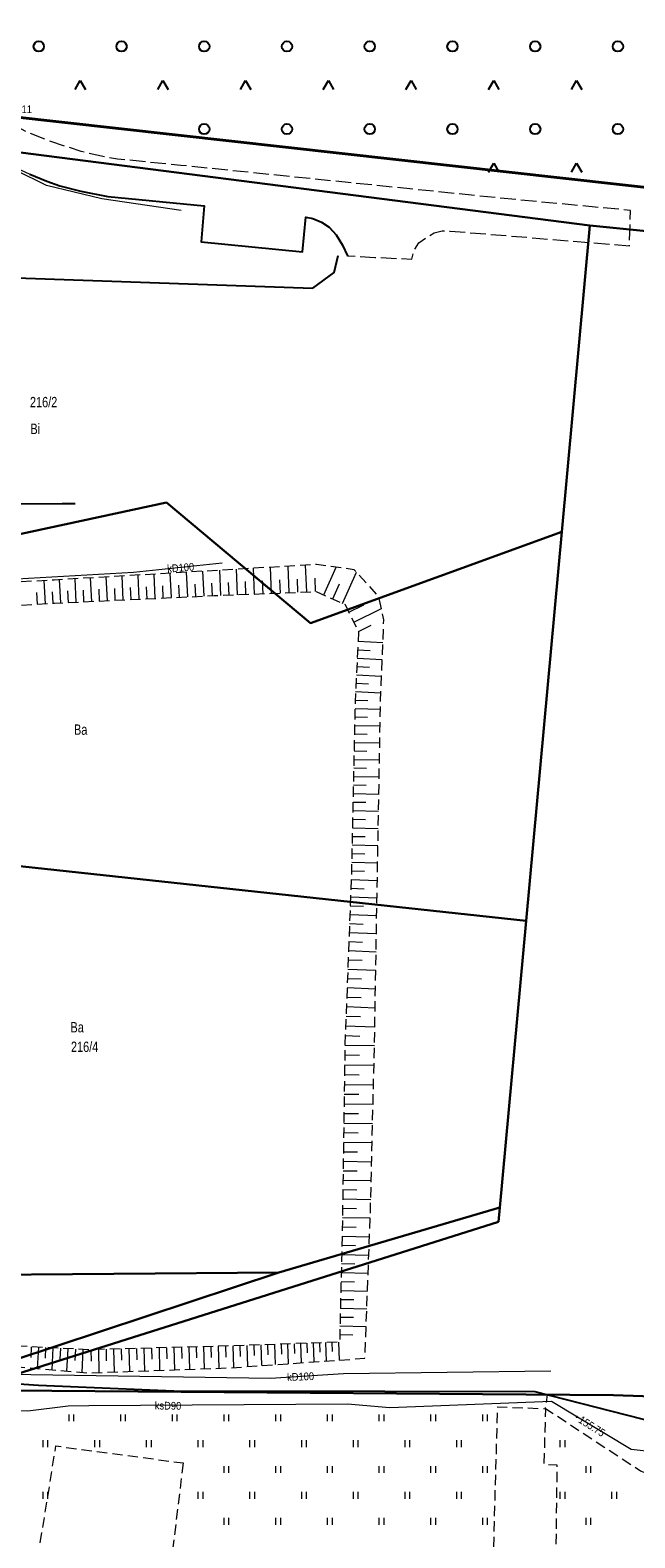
# Model space of a CAD drawing. Header units: metres. Extents: x 5548743 to 5556416, y 5707500 to 5714000.
# Tile 70 of 203: x 5554705 to 5554793, y 5709440 to 5709659. Entities that reach past the tile are written whole.
import ezdxf
from ezdxf.enums import TextEntityAlignment as Align

# ---------------------------------------------------------------- set-up
doc = ezdxf.new("R2010")
doc.units = ezdxf.units.M
doc.header["$MEASUREMENT"] = 0
for name, pattern in [('1.5_0.75', [2.25, 1.5, -0.75]), ('2.25_0.75', [3, 2.25, -0.75]), ('219-1000', [0])]:
    doc.linetypes.add(name, pattern=pattern)
doc.layers.get('0').update_dxf_attribs({"color": 2, "linetype": 'CONTINUOUS', "lineweight": 5})
for name, color, linetype in [('000 Inne (niezydentyfikowane)', 7, 'CONTINUOUS'), ('203-punkt graniczny-Atr104', 7, 'CONTINUOUS'), ('210-oznaczenie konturu użytku gruntowego', 7, 'CONTINUOUS'), ('211-numer działki ewidencyjnej', 7, 'CONTINUOUS'), ('216-obręb ewidencyjny', 7, 'CONTINUOUS'), ('217-kontur klasyfikacyjny', 7, 'CONTINUOUS'), ('218-kontur użytku gruntowego', 7, 'CONTINUOUS'), ('219-działka ewidencyjna', 7, 'CONTINUOUS'), ('jezdnia', 7, 'CONTINUOUS'), ('krawężnik', 7, 'CONTINUOUS'), ('ogrodzenie trwałe', 7, 'CONTINUOUS'), ('przewód kanalizacyjny', 7, 'CONTINUOUS'), ('przewód kanalizacyjny-Atr1', 7, 'CONTINUOUS'), ('przewód telekomunikacyjny podziemny', 7, 'CONTINUOUS'), ('rzedna', 7, 'CONTINUOUS'), ('rzedna-Atr2', 7, 'CONTINUOUS'), ('skarpa nieumocniona', 7, 'CONTINUOUS'), ('teren zalesiony', 7, 'CONTINUOUS'), ('trawnik', 7, 'CONTINUOUS')]:
    doc.layers.add(name, color=color, linetype=linetype)
doc.styles.get("Standard").update_dxf_attribs({"font": 'Working1250', "width": 0.75})
doc.linetypes.add('902-1000', pattern='A,5,0,[1,ksztalty.shx,S=1,R=0,X=0,Y=0],5', length=10)

# ---------------------------------------------------------------- blocks, each defined once
blk = doc.blocks.new('OTZK3')
at = {"color": 0, "linetype": 'Continuous'}
for p, q in [((-0.75, -0.433), (0, 0.866)), ((0, 0.866), (0.75, -0.433))]:
    blk.add_line(p, q, dxfattribs=at)
blk = doc.blocks.new('OTZK1')
at = {"color": 0, "linetype": 'Continuous'}
blk.add_circle((0, 0), 0.75, dxfattribs=at)
blk = doc.blocks.new('TU04')
at = {"color": 0, "linetype": 'Continuous', "lineweight": 13}
for p, q in [((0, 0), (0, 1)), ((0.7, 0), (0.7, 1))]:
    blk.add_line(p, q, dxfattribs=at)
blk = doc.blocks.new('PW01')
at = {"linetype": 'Continuous', "lineweight": 13}
h = blk.add_hatch(color=0, dxfattribs=at)
edge = h.paths.add_edge_path()
edge.add_arc((0, 0), 0.18, 0, 360)

msp = doc.modelspace()

# ---------------------------------------------------------------- linework, layer by layer
at = {"layer": '000 Inne (niezydentyfikowane)', "color": 252, "linetype": 'Continuous', "lineweight": 18, "flags": 128}
for points in [[(5554723.58, 5709576.35), (5554723.41, 5709579.87)], [(5554725.93, 5709576.46), (5554725.76, 5709580.01)], [(5554728.29, 5709576.57), (5554728.13, 5709580.15)], [(5554730.68, 5709576.68), (5554730.51, 5709580.29)], [(5554733.09, 5709576.79), (5554732.94, 5709580.43)], [(5554735.52, 5709576.88), (5554735.37, 5709580.57)], [(5554737.98, 5709576.98), (5554737.83, 5709580.72)], [(5554740.47, 5709577.08), (5554740.32, 5709580.87)], [(5554743, 5709577.18), (5554742.85, 5709581.02)], [(5554745.56, 5709577.28), (5554745.4, 5709581.17)], [(5554748.04, 5709576.85), (5554749.84, 5709580.87)], [(5554750.77, 5709575.63), (5554752.79, 5709580.15)], [(5554707.65, 5709575.58), (5554707.45, 5709578.93)], [(5554709.88, 5709575.7), (5554709.72, 5709579.06)], [(5554712.12, 5709575.81), (5554711.96, 5709579.19)], [(5554714.37, 5709575.91), (5554714.21, 5709579.32)], [(5554715.51, 5709575.97), (5554715.43, 5709577.68)], [(5554716.65, 5709576.02), (5554716.49, 5709579.46)], [(5554717.79, 5709576.08), (5554717.71, 5709577.8)], [(5554718.94, 5709576.13), (5554718.78, 5709579.59)], [(5554720.09, 5709576.18), (5554720.01, 5709577.92)], [(5554721.25, 5709576.24), (5554721.09, 5709579.73)], [(5554722.41, 5709576.29), (5554722.33, 5709578.05)], [(5554724.75, 5709576.4), (5554724.67, 5709578.17)], [(5554727.11, 5709576.51), (5554727.02, 5709578.29)], [(5554729.49, 5709576.62), (5554729.4, 5709578.42)], [(5554731.88, 5709576.74), (5554731.8, 5709578.55)], [(5554734.3, 5709576.84), (5554734.23, 5709578.67)], [(5554736.74, 5709576.93), (5554736.67, 5709578.79)], [(5554739.22, 5709577.03), (5554739.15, 5709578.91)], [(5554741.73, 5709577.13), (5554741.66, 5709579.04)], [(5554744.27, 5709577.23), (5554744.2, 5709579.16)], [(5554746.85, 5709577.34), (5554746.77, 5709579.29)], [(5554749.35, 5709576.27), (5554750.33, 5709578.47)], [(5554706.53, 5709575.52), (5554706.43, 5709577.19)], [(5554708.76, 5709575.65), (5554708.67, 5709577.32)], [(5554711, 5709575.76), (5554710.92, 5709577.44)], [(5554713.24, 5709575.86), (5554713.16, 5709577.56)], [(5554751.67, 5709574.35), (5554753.84, 5709575.43)], [(5554752.39, 5709572.9), (5554756.38, 5709574.88)], [(5554753.06, 5709571.54), (5554754.89, 5709572.45)], [(5554753, 5709570.15), (5554756.61, 5709569.97)], [(5554752.89, 5709567.68), (5554756.51, 5709567.5)], [(5554752.94, 5709568.89), (5554754.75, 5709568.81)], [(5554752.77, 5709565.26), (5554756.41, 5709565.08)], [(5554752.83, 5709566.47), (5554754.64, 5709566.38)], [(5554752.65, 5709562.82), (5554756.32, 5709562.65)], [(5554752.71, 5709564.04), (5554754.54, 5709563.95)], [(5554752.56, 5709560.38), (5554756.24, 5709560.3)], [(5554752.59, 5709561.6), (5554754.43, 5709561.52)], [(5554752.53, 5709559.15), (5554754.38, 5709559.11)], [(5554752.48, 5709556.69), (5554754.33, 5709556.65)], [(5554752.51, 5709557.92), (5554756.2, 5709557.84)], [(5554752.43, 5709554.23), (5554754.28, 5709554.19)], [(5554752.45, 5709555.46), (5554756.15, 5709555.38)], [(5554752.37, 5709551.76), (5554754.23, 5709551.72)], [(5554752.4, 5709552.99), (5554756.11, 5709552.91)], [(5554752.32, 5709549.28), (5554754.18, 5709549.24)], [(5554752.35, 5709550.52), (5554756.07, 5709550.44)], [(5554752.29, 5709548.04), (5554756.02, 5709547.96)], [(5554752.24, 5709545.56), (5554755.98, 5709545.48)], [(5554752.27, 5709546.8), (5554754.13, 5709546.76)], [(5554752.19, 5709543.07), (5554755.93, 5709542.98)], [(5554752.21, 5709544.31), (5554754.08, 5709544.27)], [(5554752.13, 5709540.57), (5554755.89, 5709540.49)], [(5554752.16, 5709541.82), (5554754.03, 5709541.78)], [(5554752.1, 5709539.32), (5554753.98, 5709539.28)], [(5554752.05, 5709536.81), (5554753.93, 5709536.77)], [(5554752.08, 5709538.07), (5554755.84, 5709537.98)], [(5554751.96, 5709534.3), (5554753.87, 5709534.23)], [(5554752.01, 5709535.56), (5554755.79, 5709535.41)], [(5554751.87, 5709531.75), (5554753.8, 5709531.68)], [(5554751.92, 5709533.03), (5554755.75, 5709532.88)], [(5554751.82, 5709530.47), (5554755.71, 5709530.32)], [(5554751.72, 5709527.87), (5554755.66, 5709527.72)], [(5554751.77, 5709529.18), (5554753.73, 5709529.1)], [(5554751.62, 5709525.24), (5554755.62, 5709525.09)], [(5554751.67, 5709526.56), (5554753.65, 5709526.49)], [(5554751.57, 5709523.91), (5554753.58, 5709523.84)], [(5554751.47, 5709521.22), (5554753.51, 5709521.15)], [(5554751.52, 5709522.57), (5554755.57, 5709522.42)], [(5554751.41, 5709519.87), (5554755.52, 5709519.71)], [(5554751.31, 5709517.12), (5554755.48, 5709516.96)], [(5554751.36, 5709518.5), (5554753.43, 5709518.42)], [(5554751.2, 5709514.34), (5554755.43, 5709514.18)], [(5554751.26, 5709515.74), (5554753.35, 5709515.66)], [(5554751.15, 5709512.94), (5554753.28, 5709512.85)], [(5554751.08, 5709510.1), (5554753.21, 5709510.07)], [(5554751.1, 5709511.52), (5554755.38, 5709511.46)], [(5554751.06, 5709508.67), (5554755.31, 5709508.61)], [(5554751.02, 5709505.84), (5554755.25, 5709505.78)], [(5554751.04, 5709507.25), (5554753.16, 5709507.22)], [(5554751, 5709504.43), (5554753.1, 5709504.4)], [(5554750.96, 5709501.62), (5554753.05, 5709501.59)], [(5554750.98, 5709503.02), (5554755.18, 5709502.96)], [(5554750.94, 5709500.22), (5554755.11, 5709500.16)], [(5554750.9, 5709497.44), (5554755.04, 5709497.38)], [(5554750.92, 5709498.83), (5554753, 5709498.8)], [(5554750.86, 5709494.68), (5554754.97, 5709494.62)], [(5554750.88, 5709496.06), (5554752.94, 5709496.03)], [(5554750.84, 5709493.31), (5554752.89, 5709493.28)], [(5554750.8, 5709490.57), (5554752.84, 5709490.54)], [(5554750.82, 5709491.94), (5554754.91, 5709491.88)], [(5554750.78, 5709489.21), (5554754.84, 5709489.15)], [(5554750.74, 5709486.5), (5554754.77, 5709486.45)], [(5554750.76, 5709487.86), (5554752.78, 5709487.83)], [(5554750.68, 5709483.82), (5554754.67, 5709483.73)], [(5554750.71, 5709485.16), (5554752.72, 5709485.11)], [(5554750.65, 5709482.49), (5554752.63, 5709482.44)], [(5554750.59, 5709479.84), (5554752.55, 5709479.8)], [(5554750.62, 5709481.16), (5554754.57, 5709481.07)], [(5554750.53, 5709477.23), (5554752.47, 5709477.18)], [(5554750.56, 5709478.53), (5554754.47, 5709478.44)], [(5554750.5, 5709475.93), (5554754.37, 5709475.84)], [(5554750.44, 5709473.36), (5554754.27, 5709473.27)], [(5554750.47, 5709474.64), (5554752.39, 5709474.6)], [(5554750.38, 5709470.81), (5554754.17, 5709470.72)], [(5554750.41, 5709472.08), (5554752.32, 5709472.04)], [(5554746.49, 5709468.31), (5554746.59, 5709465.57)], [(5554747.4, 5709468.35), (5554747.45, 5709466.99)], [(5554748.29, 5709468.38), (5554748.39, 5709465.69)], [(5554749.2, 5709468.41), (5554749.25, 5709467.08)], [(5554750.17, 5709468.44), (5554750.26, 5709465.83)], [(5554750.35, 5709469.55), (5554752.24, 5709469.5)], [(5554705.6, 5709467.76), (5554705.52, 5709466.23)], [(5554706.64, 5709467.71), (5554706.47, 5709464.61)], [(5554707.68, 5709467.65), (5554707.6, 5709466.09)], [(5554708.74, 5709467.6), (5554708.58, 5709464.43)], [(5554709.82, 5709467.54), (5554709.73, 5709465.94)], [(5554710.9, 5709467.48), (5554710.73, 5709464.24)], [(5554712, 5709467.43), (5554711.91, 5709465.79)], [(5554713.1, 5709467.37), (5554712.93, 5709464.05)], [(5554714.22, 5709467.34), (5554714.27, 5709465.66)], [(5554715.34, 5709467.37), (5554715.42, 5709464.03)], [(5554716.45, 5709467.4), (5554716.49, 5709465.73)], [(5554717.55, 5709467.43), (5554717.64, 5709464.1)], [(5554718.66, 5709467.46), (5554718.7, 5709465.8)], [(5554719.76, 5709467.49), (5554719.85, 5709464.18)], [(5554720.86, 5709467.52), (5554720.9, 5709465.87)], [(5554721.95, 5709467.55), (5554722.04, 5709464.26)], [(5554723.04, 5709467.58), (5554723.09, 5709465.94)], [(5554724.13, 5709467.61), (5554724.22, 5709464.34)], [(5554725.22, 5709467.63), (5554725.26, 5709466.01)], [(5554726.3, 5709467.66), (5554726.38, 5709464.42)], [(5554727.37, 5709467.69), (5554727.42, 5709466.07)], [(5554728.45, 5709467.72), (5554728.54, 5709464.49)], [(5554729.52, 5709467.75), (5554729.57, 5709466.14)], [(5554730.59, 5709467.78), (5554730.68, 5709464.57)], [(5554731.66, 5709467.81), (5554731.7, 5709466.21)], [(5554732.72, 5709467.84), (5554732.8, 5709464.64)], [(5554733.78, 5709467.86), (5554733.82, 5709466.27)], [(5554734.82, 5709467.9), (5554734.94, 5709464.74)], [(5554735.86, 5709467.93), (5554735.91, 5709466.37)], [(5554736.88, 5709467.97), (5554736.99, 5709464.89)], [(5554737.89, 5709468.01), (5554737.95, 5709466.48)], [(5554738.89, 5709468.04), (5554739, 5709465.03)], [(5554739.88, 5709468.08), (5554739.94, 5709466.59)], [(5554740.86, 5709468.11), (5554740.97, 5709465.17)], [(5554741.83, 5709468.15), (5554741.88, 5709466.69)], [(5554742.78, 5709468.18), (5554742.88, 5709465.3)], [(5554743.73, 5709468.21), (5554743.78, 5709466.79)], [(5554744.66, 5709468.25), (5554744.76, 5709465.44)], [(5554745.58, 5709468.28), (5554745.63, 5709466.89)]]:
    msp.add_lwpolyline(points, dxfattribs=at)
at = {"layer": '216-obręb ewidencyjny', "color": 4, "linetype": 'Continuous', "lineweight": 35, "flags": 128}
for points in [[(5555256.15, 5709556.47), (5555010.66, 5709588.18), (5555014.08, 5709614.94), (5555004.95, 5709615.36), (5555002.58, 5709615.56), (5554879.17, 5709626.54), (5554702.25, 5709646.33), (5554701.94, 5709646.42), (5554667.79, 5709656.98), (5554640.74, 5709652.53), (5554641.5, 5709658.27), (5554621.17, 5709654.39), (5554605.07, 5709652.74), (5554608.31, 5709640.8), (5554611.39, 5709625), (5554614.84, 5709593.51), (5554621.43, 5709559.47), (5554623.68, 5709547.83), (5554172.37, 5709623.65), (5554130.29, 5709630.74), (5554132.49, 5709638.43), (5554139.83, 5709664.15)], [(5554139.83, 5709664.15), (5554132.49, 5709638.43), (5554130.29, 5709630.74), (5554172.37, 5709623.65), (5554623.68, 5709547.83), (5554621.43, 5709559.47), (5554614.84, 5709593.51), (5554611.39, 5709625), (5554608.31, 5709640.8), (5554605.07, 5709652.74), (5554621.17, 5709654.39), (5554641.5, 5709658.27), (5554640.74, 5709652.53), (5554667.79, 5709656.98), (5554701.94, 5709646.42), (5554702.25, 5709646.33), (5554879.17, 5709626.54), (5555002.58, 5709615.56), (5555004.95, 5709615.36), (5555014.08, 5709614.94), (5555010.66, 5709588.18), (5555256.15, 5709556.47)]]:
    msp.add_lwpolyline(points, dxfattribs=at)
at = {"layer": '217-kontur klasyfikacyjny', "color": 3, "linetype": '1.5_0.75', "lineweight": 18, "flags": 128}
msp.add_lwpolyline([(5554702.25, 5709646.33), (5554879.17, 5709626.54)], dxfattribs=at)
at = {"layer": '218-kontur użytku gruntowego', "color": 70, "linetype": '1.5_0.75', "lineweight": 18, "flags": 128}
for points in [[(5554879.17, 5709626.54), (5554702.25, 5709646.33)], [(5554702.25, 5709646.33), (5554879.17, 5709626.54)], [(5554702.17, 5709641.28), (5554786.64, 5709630.47)], [(5554786.64, 5709630.47), (5554702.17, 5709641.28)], [(5554782.55, 5709586.02), (5554786.64, 5709630.47)], [(5554786.64, 5709630.47), (5554813.17, 5709627.77)], [(5554725.22, 5709590.24), (5554632.15, 5709570.19)], [(5554632.15, 5709570.19), (5554725.22, 5709590.24)], [(5554746.09, 5709572.74), (5554725.22, 5709590.24)], [(5554725.22, 5709590.24), (5554746.09, 5709572.74)], [(5554782.55, 5709586.02), (5554746.09, 5709572.74)], [(5554746.09, 5709572.74), (5554782.55, 5709586.02)], [(5554777.37, 5709529.54), (5554782.55, 5709586.02)], [(5554646.14, 5709543.75), (5554777.37, 5709529.54)], [(5554777.37, 5709529.54), (5554646.14, 5709543.75)], [(5554774.01, 5709492.97), (5554777.37, 5709529.54)], [(5554773.55, 5709487.96), (5554774.01, 5709492.97)], [(5554696.08, 5709461.46), (5554773.37, 5709485.9)], [(5554773.55, 5709487.96), (5554741.5, 5709478.53)], [(5554741.5, 5709478.53), (5554773.55, 5709487.96)], [(5554773.37, 5709485.9), (5554773.55, 5709487.96)], [(5554741.5, 5709478.53), (5554693.58, 5709478.17)], [(5554693.58, 5709478.17), (5554741.5, 5709478.53)], [(5554741.5, 5709478.53), (5554696.44, 5709463.66)], [(5554696.44, 5709463.66), (5554741.5, 5709478.53)], [(5554771.07, 5709460.89), (5554696.08, 5709461.46)], [(5554790.05, 5709460.75), (5554771.07, 5709460.89)], [(5554811.43, 5709460), (5554790.05, 5709460.75)]]:
    msp.add_lwpolyline(points, dxfattribs=at)
at = {"layer": '219-działka ewidencyjna', "color": 94, "linetype": '219-1000', "lineweight": 30, "flags": 128}
for points in [[(5554702.25, 5709646.33), (5554879.17, 5709626.54)], [(5554702.17, 5709641.28), (5554786.64, 5709630.47)], [(5554786.64, 5709630.47), (5554782.55, 5709586.02)], [(5554786.64, 5709630.47), (5554813.17, 5709627.77)], [(5554725.22, 5709590.24), (5554632.15, 5709570.19)], [(5554725.22, 5709590.24), (5554746.09, 5709572.74)], [(5554782.55, 5709586.02), (5554746.09, 5709572.74)], [(5554782.55, 5709586.02), (5554777.37, 5709529.54)], [(5554646.14, 5709543.75), (5554777.37, 5709529.54)], [(5554777.37, 5709529.54), (5554773.55, 5709487.96)], [(5554773.37, 5709485.9), (5554696.08, 5709461.46)], [(5554773.55, 5709487.96), (5554741.5, 5709478.53)], [(5554773.55, 5709487.96), (5554773.37, 5709485.9)], [(5554693.58, 5709478.17), (5554741.5, 5709478.53)], [(5554741.5, 5709478.53), (5554696.44, 5709463.66)], [(5554696.08, 5709461.46), (5554771.07, 5709460.89)], [(5554771.07, 5709460.89), (5554790.05, 5709460.75)], [(5554790.05, 5709460.75), (5554811.43, 5709460)]]:
    msp.add_lwpolyline(points, dxfattribs=at)
at = {"layer": 'jezdnia', "color": 252, "linetype": '2.25_0.75', "lineweight": 18, "flags": 128}
msp.add_lwpolyline([(5554612.33, 5709652.7), (5554615.23, 5709635.78), (5554617.7, 5709640.17), (5554618.69, 5709641.57), (5554620.42, 5709643.41), (5554622.63, 5709644.99), (5554624.14, 5709645.53), (5554667.44, 5709650.99), (5554671.68, 5709651.54), (5554674.08, 5709651.79), (5554676.61, 5709651.36), (5554678.52, 5709650.94), (5554680.7, 5709650.17), (5554686.32, 5709647.5), (5554693.17, 5709644.05), (5554698.4, 5709641.35), (5554701.52, 5709639.77), (5554705.4, 5709637.89), (5554707.87, 5709636.87), (5554709.75, 5709636.22), (5554712.8, 5709635.44), (5554716.72, 5709634.67), (5554730.7, 5709633.33), (5554730.25, 5709628.09), (5554744.95, 5709626.62), (5554745.44, 5709631.64), (5554746.43, 5709631.47), (5554747.71, 5709630.96), (5554748.81, 5709630.23), (5554749.84, 5709629.08), (5554750.74, 5709627.61), (5554751.45, 5709626.06), (5554755.44, 5709625.83), (5554760.79, 5709625.58), (5554761.13, 5709626.9), (5554761.83, 5709627.93), (5554762.93, 5709628.75), (5554764.05, 5709629.37), (5554765.19, 5709629.66), (5554766.36, 5709629.65), (5554792.37, 5709627.52), (5554792.51, 5709632.64), (5554773.54, 5709634.43), (5554727.32, 5709639.17), (5554718.12, 5709640.09), (5554716.4, 5709640.37), (5554712.86, 5709641.18), (5554708.07, 5709642.76), (5554704.93, 5709644.05), (5554698.35, 5709647.53), (5554668.72, 5709656.69), (5554658.56, 5709655.45), (5554640.74, 5709652.53), (5554640.83, 5709653.15), (5554622.85, 5709650.87), (5554620.91, 5709651.23), (5554619.05, 5709651.96), (5554617.16, 5709652.83), (5554616.19, 5709653.43)], close=True, dxfattribs=at)
at = {"layer": 'krawężnik', "color": 252, "linetype": 'Continuous', "lineweight": 25, "flags": 128}
msp.add_lwpolyline([(5554705.4, 5709637.89), (5554707.87, 5709636.87), (5554709.75, 5709636.22), (5554712.8, 5709635.44), (5554716.72, 5709634.67), (5554730.7, 5709633.33), (5554730.25, 5709628.09), (5554744.95, 5709626.62), (5554745.44, 5709631.64), (5554746.43, 5709631.47), (5554747.71, 5709630.96), (5554748.81, 5709630.23), (5554749.84, 5709629.08), (5554750.74, 5709627.61), (5554751.45, 5709626.06)], dxfattribs=at)
at = {"layer": 'ogrodzenie trwałe', "color": 252, "linetype": '902-1000', "lineweight": 25, "flags": 128}
for points in [[(5554624.87, 5709615.48), (5554627.41, 5709615.78), (5554647.95, 5709616.18), (5554701.93, 5709617.3), (5554702.05, 5709622.93), (5554728.35, 5709621.99), (5554746.46, 5709621.35), (5554749.56, 5709623.61), (5554750.11, 5709626.1)], [(5554711.97, 5709590.06), (5554710.1, 5709590.06), (5554678.03, 5709590.03), (5554664.37, 5709590.02), (5554664.4, 5709579.35), (5554634.76, 5709579.41), (5554629.61, 5709579.45)], [(5554648.86, 5709466.15), (5554669.68, 5709464.7), (5554706.67, 5709462.2), (5554726.29, 5709461.38), (5554756.89, 5709461.32), (5554778.66, 5709461.29), (5554805.35, 5709454.43), (5554810.55, 5709460.19), (5554840.58, 5709457.83), (5554834.53, 5709422.53), (5554832.35, 5709410.28), (5554831.48, 5709406.36), (5554825.25, 5709374.48), (5554810.05, 5709296.6), (5554795.08, 5709306.35), (5554793.8, 5709300.1), (5554775, 5709313.63), (5554743.52, 5709348.14), (5554699.15, 5709349.73)]]:
    msp.add_lwpolyline(points, dxfattribs=at)
at = {"layer": 'przewód kanalizacyjny', "color": 34, "linetype": 'Continuous', "lineweight": 18, "flags": 128}
for points in [[(5554733.3, 5709581.48), (5554720.41, 5709580.12), (5554678.09, 5709577.67), (5554631.02, 5709575.06), (5554632.06, 5709562.27), (5554637.77, 5709530.33), (5554641.89, 5709507.04), (5554646.63, 5709485.5), (5554669.73, 5709470.74), (5554680.04, 5709466.6), (5554702.39, 5709463.79), (5554740.29, 5709463.2), (5554750.88, 5709463.87), (5554780.95, 5709464.28)], [(5554842.08, 5709417.3), (5554842.25, 5709418.4), (5554836.18, 5709419.49), (5554838.34, 5709436.39), (5554839.81, 5709447.98), (5554797.81, 5709452.3), (5554792.63, 5709452.85), (5554781.04, 5709459.81), (5554757.59, 5709458.92), (5554751.48, 5709459.42), (5554713.96, 5709459.18), (5554710.97, 5709459.16), (5554705.12, 5709458.41), (5554696.05, 5709458.82), (5554687.58, 5709460.94), (5554668.34, 5709462.72), (5554648.81, 5709464.6), (5554638.11, 5709467.77), (5554634.62, 5709484.16), (5554630.72, 5709501.47), (5554626.03, 5709527), (5554621.64, 5709547.97)]]:
    msp.add_lwpolyline(points, dxfattribs=at)
at = {"layer": 'przewód telekomunikacyjny podziemny', "color": 30, "linetype": 'Continuous', "lineweight": 18, "flags": 128}
msp.add_lwpolyline([(5554727.35, 5709632.61), (5554715.85, 5709634.34), (5554707.81, 5709636.24), (5554689.8, 5709645.16), (5554678.22, 5709650.63), (5554674.41, 5709651.27), (5554662.1, 5709649.76), (5554632.2, 5709645.81), (5554623.42, 5709640.15), (5554620.46, 5709636.09), (5554618.45, 5709631.75), (5554617.57, 5709627.13)], dxfattribs=at)
at = {"layer": 'skarpa nieumocniona', "color": 252, "linetype": '1.5_0.75', "lineweight": 18, "flags": 128}
msp.add_lwpolyline([(5554639.86, 5709525.68), (5554638.55, 5709523.11), (5554646.15, 5709489.64), (5554666.4, 5709474.77), (5554680.61, 5709466.85), (5554713.88, 5709463.97), (5554734.35, 5709464.7), (5554753.99, 5709466.09), (5554754.78, 5709486.6), (5554755.38, 5709511.33), (5554755.81, 5709536.31), (5554756.26, 5709561.22), (5554756.74, 5709573.25), (5554755.99, 5709576.62), (5554752.46, 5709580.51), (5554746.98, 5709581.26), (5554708.92, 5709579.01), (5554678.41, 5709577.32), (5554643.89, 5709575.14), (5554636.03, 5709570.89), (5554631.69, 5709562.74), (5554634.42, 5709562.31), (5554638.29, 5709569.5), (5554652.29, 5709573.53), (5554679.25, 5709573.91), (5554708.96, 5709575.66), (5554732.15, 5709576.75), (5554746.94, 5709577.34), (5554751.11, 5709575.48), (5554753.07, 5709571.52), (5554752.58, 5709561.31), (5554752.04, 5709536.31), (5554751.1, 5709511.64), (5554750.74, 5709486.44), (5554750.33, 5709468.45), (5554734.38, 5709467.88), (5554713.81, 5709467.33), (5554683.94, 5709468.9), (5554672.06, 5709473.84), (5554647.35, 5709490.85)], close=True, dxfattribs=at)
msp.add_lwpolyline([(5554639.86, 5709525.68), (5554638.55, 5709523.11), (5554646.15, 5709489.64), (5554666.4, 5709474.77), (5554680.61, 5709466.85), (5554713.88, 5709463.97), (5554734.35, 5709464.7), (5554753.99, 5709466.09), (5554754.78, 5709486.6), (5554755.38, 5709511.33), (5554755.81, 5709536.31), (5554756.26, 5709561.22), (5554756.74, 5709573.25), (5554755.99, 5709576.62), (5554752.46, 5709580.51), (5554746.98, 5709581.26), (5554708.92, 5709579.01), (5554678.41, 5709577.32), (5554643.89, 5709575.14), (5554636.03, 5709570.89), (5554631.69, 5709562.74), (5554634.42, 5709562.31), (5554638.29, 5709569.5), (5554652.29, 5709573.53), (5554679.25, 5709573.91), (5554708.96, 5709575.66), (5554732.15, 5709576.75), (5554746.94, 5709577.34), (5554751.11, 5709575.48), (5554753.07, 5709571.52), (5554752.58, 5709561.31), (5554752.04, 5709536.31), (5554751.1, 5709511.64), (5554750.74, 5709486.44), (5554750.33, 5709468.45), (5554734.38, 5709467.88), (5554713.81, 5709467.33), (5554683.94, 5709468.9), (5554672.06, 5709473.84), (5554647.35, 5709490.85)], close=True, dxfattribs=at)
at = {"layer": 'teren zalesiony', "color": 3, "linetype": '1.5_0.75', "lineweight": 18, "flags": 128}
msp.add_lwpolyline([(5554646.75, 5710030.96), (5554631.41, 5709999.4), (5554620.1, 5709973.26), (5554589.33, 5709934.72), (5554587.61, 5709933.44), (5554594.16, 5709899.87), (5554597.18, 5709880.66), (5554600.75, 5709853.66), (5554601.87, 5709841.6), (5554600.83, 5709833.67), (5554609.41, 5709831.74), (5554683.05, 5709909.04), (5554737.72, 5709964.73), (5554740.25, 5709965.53), (5554754.31, 5709951.55), (5554731.46, 5709929.71), (5554732.93, 5709928.29), (5554785.88, 5709876.97), (5554835.36, 5709826.01), (5554655.72, 5709669.02), (5554652.25, 5709666.2), (5554645.33, 5709660.68), (5554643.49, 5709659.37), (5554641.5, 5709658.27), (5554640.83, 5709653.15), (5554658.56, 5709655.45), (5554667.79, 5709656.98), (5554668.62, 5709656.71), (5554673.6, 5709657.35), (5554676.27, 5709657.16), (5554679.4, 5709656.46), (5554682.71, 5709655.25), (5554691.01, 5709651.36), (5554698.35, 5709647.53), (5554702.25, 5709646.33), (5554879.17, 5709626.54), (5555002.58, 5709615.56), (5555004.95, 5709615.36), (5555014.54, 5709672.97), (5555015.93, 5709687.57), (5555019.02, 5709718.19), (5555025.07, 5709756.22), (5555029.3, 5709783.51), (5555033.45, 5709819.83), (5554959.16, 5709842.11), (5554961.26, 5709844.93), (5554958.49, 5709850.61), (5554879.57, 5709892.41), (5554851.98, 5709938.98), (5554810.26, 5709976.36), (5554791.37, 5709993.77), (5554762.17, 5710013.83), (5554727.95, 5710042.33), (5554720.52, 5710048.63), (5554699.74, 5710063.47), (5554690.15, 5710068.69), (5554665.63, 5710032.12)], close=True, dxfattribs=at)
at = {"layer": 'trawnik', "color": 252, "linetype": '1.5_0.75', "lineweight": 18, "flags": 128}
msp.add_lwpolyline([(5554727.64, 5709450.9), (5554724.68, 5709426.59), (5554757.87, 5709416.95), (5554772.01, 5709415.25), (5554773.26, 5709459.06), (5554780.18, 5709458.78), (5554779.96, 5709450.74), (5554781.85, 5709450.62), (5554781.69, 5709437.99), (5554784.8, 5709437.78), (5554784.01, 5709414.2), (5554789.75, 5709408.83), (5554792.17, 5709408.15), (5554790.41, 5709387.57), (5554802.8, 5709386.67), (5554801.44, 5709375.64), (5554800.91, 5709357.82), (5554768.14, 5709356.77), (5554769.12, 5709369.01), (5554770.38, 5709389.28), (5554738.04, 5709391.38), (5554730.86, 5709389.46), (5554722.77, 5709390.26), (5554724.65, 5709413.05), (5554732.69, 5709412.52), (5554739.64, 5709412.03), (5554753.51, 5709411.17), (5554753.66, 5709414.48), (5554704.87, 5709428.45), (5554692.5, 5709432.29), (5554692.83, 5709431.86), (5554685.33, 5709434.23), (5554676.6, 5709437.82), (5554655.85, 5709447.23), (5554655.76, 5709446.15), (5554654.11, 5709445), (5554652.56, 5709440.96), (5554653.12, 5709437.43), (5554677.02, 5709433.31), (5554717.41, 5709419.25), (5554717.54, 5709416.42), (5554717.62, 5709414.65), (5554719.64, 5709370.88), (5554743.52, 5709348.14), (5554775, 5709313.63), (5554793.8, 5709300.1), (5554795.08, 5709306.35), (5554810.05, 5709296.6), (5554825.25, 5709374.48), (5554831.48, 5709406.36), (5554832.35, 5709410.28), (5554832.75, 5709412.56), (5554839.74, 5709414.78), (5554840.51, 5709419.62), (5554834.53, 5709422.53), (5554797.11, 5709426.1), (5554790.45, 5709426.67), (5554790.88, 5709431.27), (5554797.87, 5709441.66), (5554798.47, 5709447.83), (5554793.98, 5709449.73), (5554780.18, 5709458.78), (5554780.49, 5709460.82), (5554771.07, 5709460.89), (5554696.08, 5709461.46), (5554665.48, 5709465), (5554649.95, 5709466.04), (5554648.86, 5709466.15), (5554648.23, 5709464.25), (5554649.01, 5709460.91), (5554656.12, 5709452.5), (5554656, 5709451.36), (5554678.15, 5709441.88), (5554686.67, 5709438.35), (5554693.8, 5709436.12), (5554705.72, 5709431.93), (5554709.18, 5709453.37)], close=True, dxfattribs=at)

# ---------------------------------------------------------------- block references
at = {"layer": 'rzedna', "color": 34, "linetype": 'Continuous', "lineweight": 18}
msp.add_blockref('PW01', (5554784.74, 5709457.59), dxfattribs=at)
at = {"layer": 'teren zalesiony', "color": 3, "linetype": 'Continuous', "lineweight": 18}
for name, p in [('OTZK1', (5554706.696, 5709656.446)), ('OTZK1', (5554718.696, 5709656.446)), ('OTZK1', (5554730.696, 5709656.446)), ('OTZK1', (5554742.696, 5709656.446)), ('OTZK1', (5554754.696, 5709656.446)), ('OTZK1', (5554766.696, 5709656.446)), ('OTZK1', (5554778.696, 5709656.446)), ('OTZK1', (5554790.696, 5709656.446)), ('OTZK3', (5554712.696, 5709650.626)), ('OTZK3', (5554724.696, 5709650.626)), ('OTZK3', (5554736.696, 5709650.626)), ('OTZK3', (5554748.696, 5709650.626)), ('OTZK3', (5554760.696, 5709650.626)), ('OTZK3', (5554772.696, 5709650.626)), ('OTZK3', (5554784.696, 5709650.626)), ('OTZK1', (5554730.696, 5709644.446)), ('OTZK1', (5554742.696, 5709644.446)), ('OTZK1', (5554754.696, 5709644.446)), ('OTZK1', (5554766.696, 5709644.446)), ('OTZK1', (5554778.696, 5709644.446)), ('OTZK1', (5554790.696, 5709644.446)), ('OTZK3', (5554772.696, 5709638.626)), ('OTZK3', (5554784.696, 5709638.626))]:
    msp.add_blockref(name, p, dxfattribs=at)
at = {"layer": 'trawnik', "color": 252, "linetype": 'Continuous', "lineweight": 18}
for p in [(5554711.079, 5709456.949), (5554718.579, 5709456.949), (5554726.079, 5709456.949), (5554733.579, 5709456.949), (5554741.079, 5709456.949), (5554748.579, 5709456.949), (5554756.079, 5709456.949), (5554763.579, 5709456.949), (5554771.079, 5709456.949), (5554707.329, 5709453.199), (5554714.829, 5709453.199), (5554722.329, 5709453.199), (5554729.829, 5709453.199), (5554737.329, 5709453.199), (5554744.829, 5709453.199), (5554752.329, 5709453.199), (5554759.829, 5709453.199), (5554767.329, 5709453.199), (5554782.329, 5709453.199), (5554733.579, 5709449.449), (5554741.079, 5709449.449), (5554748.579, 5709449.449), (5554756.079, 5709449.449), (5554763.579, 5709449.449), (5554771.079, 5709449.449), (5554786.079, 5709449.449), (5554707.329, 5709445.699), (5554729.829, 5709445.699), (5554737.329, 5709445.699), (5554744.829, 5709445.699), (5554752.329, 5709445.699), (5554759.829, 5709445.699), (5554767.329, 5709445.699), (5554782.329, 5709445.699), (5554789.829, 5709445.699), (5554733.579, 5709441.949), (5554741.079, 5709441.949), (5554748.579, 5709441.949), (5554756.079, 5709441.949), (5554763.579, 5709441.949), (5554771.079, 5709441.949), (5554786.079, 5709441.949)]:
    msp.add_blockref('TU04', p, dxfattribs=at)

# ---------------------------------------------------------------- texts
at = {"layer": '203-punkt graniczny-Atr104', "color": 252, "width": 0.9}
msp.add_text('16811', height=1.125, dxfattribs=at).set_placement((5554701.94, 5709646.42), align=Align.BOTTOM_LEFT)
at = {"layer": '210-oznaczenie konturu użytku gruntowego', "color": 70, "linetype": 'Continuous', "lineweight": 18, "width": 0.79}
for s, p in [('Bi', (5554705.48, 5709600.2)), ('Ba', (5554711.8, 5709556.56)), ('Ba', (5554711.29, 5709513.38))]:
    msp.add_text(s, height=1.5, dxfattribs=at).set_placement(p)
at = {"layer": '211-numer działki ewidencyjnej', "color": 94, "linetype": 'Continuous', "lineweight": 30, "width": 0.79}
msp.add_text('216/2', height=1.5, dxfattribs=at).set_placement((5554705.41, 5709605.58), align=Align.TOP_LEFT)
msp.add_text('216/4', height=1.5, dxfattribs=at).set_placement((5554711.36, 5709510.54))
at = {"layer": 'przewód kanalizacyjny-Atr1', "color": 34, "width": 0.9}
for s, rotation, p in [('kD100', 4.734, (5554725.32, 5709580.64)), ('kD100', 2.323, (5554742.71, 5709463.35)), ('ksD90', 359.053, (5554723.52, 5709459.24))]:
    msp.add_text(s, height=1.125, rotation=rotation, dxfattribs=at).set_placement(p, align=Align.MIDDLE_LEFT)
at = {"layer": 'rzedna-Atr2', "color": 34, "width": 0.9}
msp.add_text('155.75', height=1.125, rotation=327.697, dxfattribs=at).set_placement((5554785.17, 5709457.33), align=Align.MIDDLE_LEFT)

doc.saveas('drawing.dxf')
